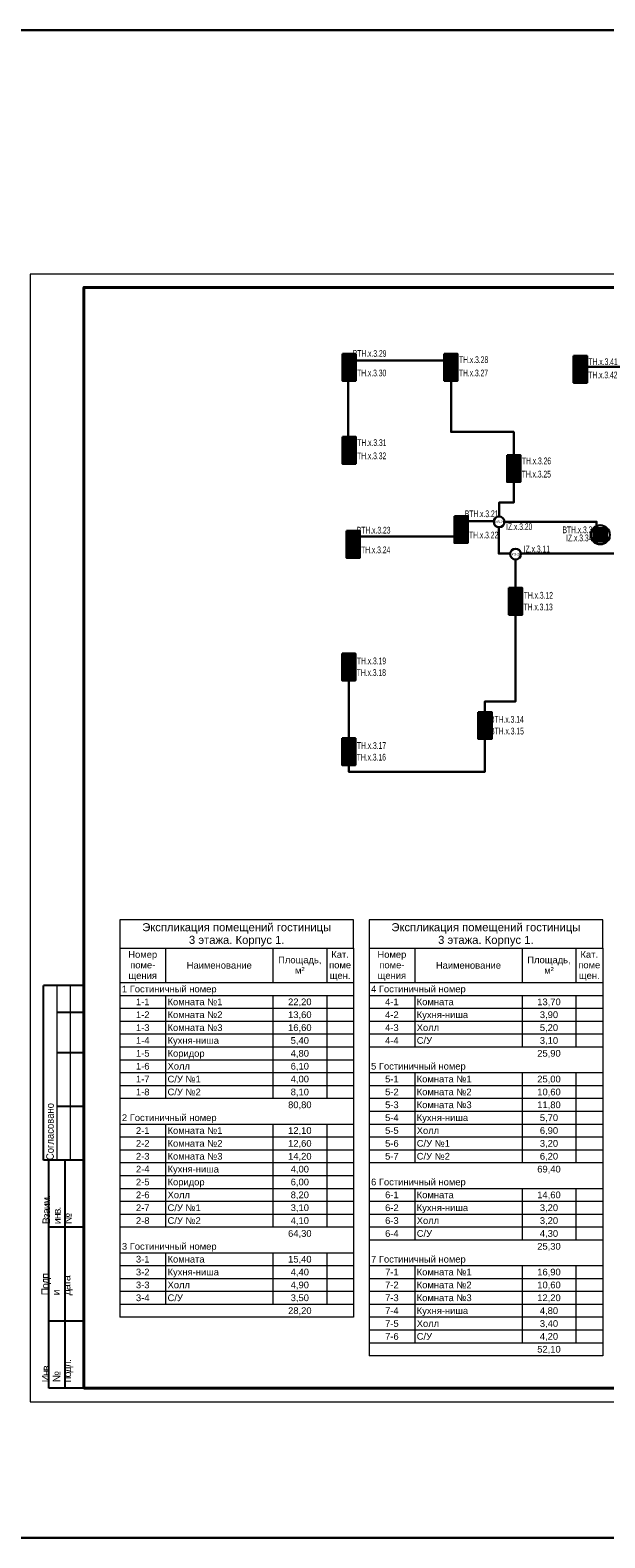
# Model space of a CAD drawing. Header units: millimetres. Extents: x 303602 to 13248484, y -10200551 to -26241.
# Tile 14 of 51: x 510667 to 532067, y -104490 to -48338. Entities that reach past the tile are written whole.
import ezdxf
from ezdxf.enums import TextEntityAlignment as Align

# ---------------------------------------------------------------- set-up
doc = ezdxf.new("R2010")
doc.units = ezdxf.units.MM
doc.set_wipeout_variables(frame=1)
doc.linetypes.add('CONTINOUS', pattern=[0])
for name, color, linetype, lineweight in [('A-010-M_LINE-T', 7, 'Continuous', 18), ('format-line3', 7, 'Continuous', 13), ('RC-Извещатели_пожарные', 1, 'Continuous', 30), ('Z-000-P_SCHED', 7, 'Continuous', 20), ('Рамка', 7, 'Continuous', 18), ('СС-011-ПОЖ-СИГНАЛИЗАЦИЯ', 1, 'Continuous', 30), ('УГО АПС и АПЗ$0$_АПС_Оборудование', 1, 'Continuous', 30), ('УГО АПС и АПЗ$0$СС-011-ПОЖ-СИГНАЛИЗАЦИЯ', 1, 'Continuous', 30)]:
    doc.layers.add(name, color=color, linetype=linetype, lineweight=lineweight)
doc.layers.add('ПС', color=1, linetype='Continuous')
doc.layers.add('формат', color=250, linetype='Continuous')
doc.styles.add('Arial', font='arial.ttf', dxfattribs={"width": 0.9, "height": 700})
doc.styles.add('Arial Narrow_Нум', font='ARIALN.TTF', dxfattribs={"width": 0.7, "height": 250})
doc.styles.add('Arial_4', font='arial.ttf', dxfattribs={"height": 3})
doc.styles.add('Arial_5', font='arial.ttf', dxfattribs={"height": 2.5})
doc.styles.add('CP.Text', font='arial.ttf')

# ---------------------------------------------------------------- blocks, each defined once
blk = doc.blocks.new('*U39')
for p, q in [((-574, 155), (-589, 155)), ((-589, 90), (-589, 155)), ((-574, 145), (-584, 145)), ((-574, 130), (-584, 130)), ((-574, 110), (-584, 110)), ((-587, 90), (-589, 90)), ((-587, 5), (-587, 90)), ((-574, 90), (-587, 90)), ((-581, 5), (-581, 90)), ((-574, 65), (-587, 65)), ((-574, 30), (-587, 30)), ((-574, 5), (-587, 5))]:
    blk.add_line(p, q)
at = {"color": 0, "lineweight": 0}
blk.add_lwpolyline([(-594, 0), (0, 0), (0, 420), (-594, 420)], close=True, dxfattribs=at)
at = {"lineweight": 40}
blk.add_lwpolyline([(-574, 5), (-5, 5), (-5, 415), (-574, 415)], close=True, dxfattribs=at)
at = {"layer": 'format-line3', "linetype": 'ByBlock'}
for p, q in [((-584, 90), (-584, 155)), ((-579, 90), (-579, 155))]:
    blk.add_line(p, q, dxfattribs=at)
at = {"style": 'Arial', "width": 0.9}
blk.add_text('Формат:', height=2.8, dxfattribs=at).set_placement((-53.97, 1.25))
at = {"char_height": 2.8, "width": 0.2, "attachment_point": 4, "rotation": 90, "line_spacing_factor": 0.857143, "style": 'Arial'}
for s, insert in [('{\\W0.45993; }Согласовано', (-586.58, 90)), ('{\\W0.62543;\\T0.75; \\W1;Взаим. инв. №}', (-584, 66.14)), ('{\\W0.5838;\\T0.8; \\W1;Подп. и дата}', (-584, 39.63)), ('{\\W0.5838;\\T0.8; \\W1;Инв. № подл.}', (-583.77, 7.25))]:
    blk.add_mtext(s, dxfattribs=dict(at, insert=insert))
at = {"style": 'Arial', "width": 0.9, "flags": 8}
blk.add_attdef('FORMAT', (-36.87, 1.26), '', height=2.8, dxfattribs=at)
blk = doc.blocks.new('*U97')
at = {"lineweight": 35, "true_color": 0xffffff}
h = blk.add_hatch(color=7, dxfattribs=at)
h.dxf.hatch_style = 1
h.paths.add_polyline_path([(0, 500), (0, 0), (500, 0), (500, 500)])
at = {"color": 1, "linetype": 'ByBlock', "lineweight": -2}
for p, q in [((289, 426), (167, 250)), ((167, 250), (333, 250)), ((333, 250), (219, 86))]:
    blk.add_line(p, q, dxfattribs=at)
at = {"color": 1, "linetype": 'ByBlock', "lineweight": -2, "ltscale": 0.1}
blk.add_lwpolyline([(0, 500), (500, 500), (500, 0), (0, 0)], close=True, dxfattribs=at)
at = {"color": 0, "linetype": 'ByBlock', "lineweight": -2, "style": 'Arial Narrow_Нум', "width": 0.7}
blk.add_attdef('NUM_DEVICE', (-64, -630), '', height=125, dxfattribs=at)
at = {"color": 0, "linetype": 'ByBlock', "lineweight": -2, "style": 'Arial Narrow_Нум', "flags": 1}
for tag, p in [('NAME_DEVICE', (-64, -421)), ('NUM_POM', (-82, -847))]:
    blk.add_attdef(tag, p, '', height=125, dxfattribs=at)
at = {"color": 0, "linetype": 'ByBlock', "lineweight": -2, "style": 'Arial Narrow_Нум'}
blk.add_attdef('INDEX', (-63, -235), '', height=125, dxfattribs=at)
blk = doc.blocks.new('УГО АПС и АПЗ$0$A$C0ED213A1')
blk.add_wipeout([(-200, 0), (0, -200), (200, 0), (0, 200)])
blk.add_circle((0, 0), 200)
at = {"layer": 'УГО АПС и АПЗ$0$СС-011-ПОЖ-СИГНАЛИЗАЦИЯ', "color": 1, "style": 'CP.Text', "width": 0.8}
blk.add_text('ИЗ-2О', height=90, dxfattribs=at).set_placement((-145, -47))
blk = doc.blocks.new('*U96')
at = {"lineweight": 35, "true_color": 0xffffff}
h = blk.add_hatch(color=7, dxfattribs=at)
h.dxf.hatch_style = 1
h.paths.add_polyline_path([(-2.5, 2.5), (-2.5, -2.5), (2.5, -2.5), (2.5, 2.5)])
at = {"color": 1, "linetype": 'ByBlock', "lineweight": -2}
for p, q in [((0.39, 1.76), (-0.83, 0)), ((-0.83, 0), (0.83, 0)), ((0.83, 0), (-0.31, -1.64))]:
    blk.add_line(p, q, dxfattribs=at)
at = {"color": 1, "linetype": 'ByBlock', "lineweight": -2, "ltscale": 0.1}
blk.add_lwpolyline([(-2.5, 2.5), (2.5, 2.5), (2.5, -2.5), (-2.5, -2.5)], close=True, dxfattribs=at)
at = {"layer": 'RC-Извещатели_пожарные'}
blk.add_circle((0, 0), 3.54, dxfattribs=at)
at = {"layer": 'RC-Извещатели_пожарные', "style": 'Arial Narrow_Нум', "width": 0.7}
blk.add_attdef('PSTN', text='', height=2.5, dxfattribs=at).set_placement((5.33, 2.66), align=Align.BOTTOM_CENTER)

msp = doc.modelspace()

# ---------------------------------------------------------------- linework, layer by layer
at = {"layer": 'A-010-M_LINE-T'}
for p, q in [((514009, -81473), (514009, -82531)), ((522709, -81473), (514009, -81473)), ((522709, -82531), (522709, -81473)), ((523287, -81473), (523287, -82531)), ((531987, -81473), (523287, -81473)), ((531987, -82531), (531987, -81473)), ((514009, -82531), (514009, -96277)), ((514009, -82531), (522709, -82531)), ((515709, -82531), (515709, -83819)), ((519709, -82531), (519709, -83819)), ((521709, -82531), (521709, -83819)), ((522709, -82531), (522709, -96277)), ((523287, -82531), (523287, -97715)), ((523287, -82531), (531987, -82531)), ((524987, -82531), (524987, -83819)), ((528987, -82531), (528987, -83819)), ((530987, -82531), (530987, -83819)), ((531987, -82531), (531987, -97715)), ((515709, -83819), (514009, -83819)), ((519709, -83819), (515709, -83819)), ((521709, -83819), (519709, -83819)), ((522709, -83819), (521709, -83819)), ((524987, -83819), (523287, -83819)), ((528987, -83819), (524987, -83819)), ((530987, -83819), (528987, -83819)), ((531987, -83819), (530987, -83819)), ((515709, -84298), (514009, -84298)), ((515709, -84777), (514009, -84777)), ((519709, -84298), (515709, -84298)), ((515709, -84298), (515709, -84777)), ((519709, -84777), (515709, -84777)), ((515709, -84777), (515709, -85256)), ((521709, -84298), (519709, -84298)), ((519709, -84298), (519709, -84777)), ((521709, -84777), (519709, -84777)), ((519709, -84777), (519709, -85256)), ((522709, -84298), (521709, -84298)), ((521709, -84298), (521709, -84777)), ((522709, -84777), (521709, -84777)), ((521709, -84777), (521709, -85256)), ((524987, -84298), (523287, -84298)), ((524987, -84777), (523287, -84777)), ((528987, -84298), (524987, -84298)), ((524987, -84298), (524987, -84777)), ((528987, -84777), (524987, -84777)), ((524987, -84777), (524987, -85256)), ((530987, -84298), (528987, -84298)), ((528987, -84298), (528987, -84777)), ((530987, -84777), (528987, -84777)), ((528987, -84777), (528987, -85256)), ((531987, -84298), (530987, -84298)), ((530987, -84298), (530987, -84777)), ((531987, -84777), (530987, -84777)), ((530987, -84777), (530987, -85256)), ((515709, -85256), (514009, -85256)), ((519709, -85256), (515709, -85256)), ((515709, -85256), (515709, -85735)), ((521709, -85256), (519709, -85256)), ((519709, -85256), (519709, -85735)), ((522709, -85256), (521709, -85256)), ((521709, -85256), (521709, -85735)), ((524987, -85256), (523287, -85256)), ((528987, -85256), (524987, -85256)), ((524987, -85256), (524987, -85735)), ((530987, -85256), (528987, -85256)), ((528987, -85256), (528987, -85735)), ((531987, -85256), (530987, -85256)), ((530987, -85256), (530987, -85735)), ((515709, -85735), (514009, -85735)), ((519709, -85735), (515709, -85735)), ((515709, -85735), (515709, -86215)), ((521709, -85735), (519709, -85735)), ((519709, -85735), (519709, -86215)), ((522709, -85735), (521709, -85735)), ((521709, -85735), (521709, -86215)), ((524987, -85735), (523287, -85735)), ((528987, -85735), (524987, -85735)), ((524987, -85735), (524987, -86215)), ((530987, -85735), (528987, -85735)), ((528987, -85735), (528987, -86215)), ((531987, -85735), (530987, -85735)), ((530987, -85735), (530987, -86215)), ((515709, -86215), (514009, -86215)), ((519709, -86215), (515709, -86215)), ((515709, -86215), (515709, -86694)), ((521709, -86215), (519709, -86215)), ((519709, -86215), (519709, -86694)), ((522709, -86215), (521709, -86215)), ((521709, -86215), (521709, -86694)), ((524987, -86215), (523287, -86215)), ((528987, -86215), (524987, -86215)), ((530987, -86215), (528987, -86215)), ((531987, -86215), (530987, -86215)), ((515709, -86694), (514009, -86694)), ((519709, -86694), (515709, -86694)), ((515709, -86694), (515709, -87173)), ((521709, -86694), (519709, -86694)), ((519709, -86694), (519709, -87173)), ((522709, -86694), (521709, -86694)), ((521709, -86694), (521709, -87173)), ((515709, -87173), (514009, -87173)), ((519709, -87173), (515709, -87173)), ((515709, -87173), (515709, -87652)), ((521709, -87173), (519709, -87173)), ((519709, -87173), (519709, -87652)), ((522709, -87173), (521709, -87173)), ((521709, -87173), (521709, -87652)), ((524987, -87173), (523287, -87173)), ((528987, -87173), (524987, -87173)), ((524987, -87173), (524987, -87652)), ((530987, -87173), (528987, -87173)), ((528987, -87173), (528987, -87652)), ((531987, -87173), (530987, -87173)), ((530987, -87173), (530987, -87652)), ((515709, -87652), (514009, -87652)), ((515709, -88131), (514009, -88131)), ((519709, -87652), (515709, -87652)), ((515709, -87652), (515709, -88131)), ((519709, -88131), (515709, -88131)), ((521709, -87652), (519709, -87652)), ((519709, -87652), (519709, -88131)), ((521709, -88131), (519709, -88131)), ((522709, -87652), (521709, -87652)), ((521709, -87652), (521709, -88131)), ((522709, -88131), (521709, -88131)), ((524987, -87652), (523287, -87652)), ((524987, -88131), (523287, -88131)), ((528987, -87652), (524987, -87652)), ((524987, -87652), (524987, -88131)), ((528987, -88131), (524987, -88131)), ((524987, -88131), (524987, -88611)), ((530987, -87652), (528987, -87652)), ((528987, -87652), (528987, -88131)), ((530987, -88131), (528987, -88131)), ((528987, -88131), (528987, -88611)), ((531987, -87652), (530987, -87652)), ((530987, -87652), (530987, -88131)), ((531987, -88131), (530987, -88131)), ((530987, -88131), (530987, -88611)), ((524987, -88611), (523287, -88611)), ((528987, -88611), (524987, -88611)), ((524987, -88611), (524987, -89090)), ((530987, -88611), (528987, -88611)), ((528987, -88611), (528987, -89090)), ((531987, -88611), (530987, -88611)), ((530987, -88611), (530987, -89090)), ((515709, -89090), (514009, -89090)), ((519709, -89090), (515709, -89090)), ((515709, -89090), (515709, -89569)), ((521709, -89090), (519709, -89090)), ((519709, -89090), (519709, -89569)), ((522709, -89090), (521709, -89090)), ((521709, -89090), (521709, -89569)), ((524987, -89090), (523287, -89090)), ((528987, -89090), (524987, -89090)), ((524987, -89090), (524987, -89569)), ((530987, -89090), (528987, -89090)), ((528987, -89090), (528987, -89569)), ((531987, -89090), (530987, -89090)), ((530987, -89090), (530987, -89569)), ((515709, -89569), (514009, -89569)), ((519709, -89569), (515709, -89569)), ((515709, -89569), (515709, -90048)), ((521709, -89569), (519709, -89569)), ((519709, -89569), (519709, -90048)), ((522709, -89569), (521709, -89569)), ((521709, -89569), (521709, -90048)), ((524987, -89569), (523287, -89569)), ((528987, -89569), (524987, -89569)), ((524987, -89569), (524987, -90048)), ((530987, -89569), (528987, -89569)), ((528987, -89569), (528987, -90048)), ((531987, -89569), (530987, -89569)), ((530987, -89569), (530987, -90048)), ((515709, -90048), (514009, -90048)), ((519709, -90048), (515709, -90048)), ((515709, -90048), (515709, -90527)), ((521709, -90048), (519709, -90048)), ((519709, -90048), (519709, -90527)), ((522709, -90048), (521709, -90048)), ((521709, -90048), (521709, -90527)), ((524987, -90048), (523287, -90048)), ((528987, -90048), (524987, -90048)), ((524987, -90048), (524987, -90527)), ((530987, -90048), (528987, -90048)), ((528987, -90048), (528987, -90527)), ((531987, -90048), (530987, -90048)), ((530987, -90048), (530987, -90527)), ((515709, -90527), (514009, -90527)), ((519709, -90527), (515709, -90527)), ((515709, -90527), (515709, -91006)), ((521709, -90527), (519709, -90527)), ((519709, -90527), (519709, -91006)), ((522709, -90527), (521709, -90527)), ((521709, -90527), (521709, -91006)), ((524987, -90527), (523287, -90527)), ((528987, -90527), (524987, -90527)), ((530987, -90527), (528987, -90527)), ((531987, -90527), (530987, -90527)), ((515709, -91006), (514009, -91006)), ((515709, -91486), (514009, -91486)), ((519709, -91006), (515709, -91006)), ((515709, -91006), (515709, -91486)), ((519709, -91486), (515709, -91486)), ((515709, -91486), (515709, -91965)), ((521709, -91006), (519709, -91006)), ((519709, -91006), (519709, -91486)), ((521709, -91486), (519709, -91486)), ((519709, -91486), (519709, -91965)), ((522709, -91006), (521709, -91006)), ((521709, -91006), (521709, -91486)), ((522709, -91486), (521709, -91486)), ((521709, -91486), (521709, -91965)), ((524987, -91486), (523287, -91486)), ((528987, -91486), (524987, -91486)), ((524987, -91486), (524987, -91965)), ((530987, -91486), (528987, -91486)), ((528987, -91486), (528987, -91965)), ((531987, -91486), (530987, -91486)), ((530987, -91486), (530987, -91965)), ((515709, -91965), (514009, -91965)), ((519709, -91965), (515709, -91965)), ((515709, -91965), (515709, -92444)), ((521709, -91965), (519709, -91965)), ((519709, -91965), (519709, -92444)), ((522709, -91965), (521709, -91965)), ((521709, -91965), (521709, -92444)), ((524987, -91965), (523287, -91965)), ((528987, -91965), (524987, -91965)), ((524987, -91965), (524987, -92444)), ((530987, -91965), (528987, -91965)), ((528987, -91965), (528987, -92444)), ((531987, -91965), (530987, -91965)), ((530987, -91965), (530987, -92444)), ((515709, -92444), (514009, -92444)), ((519709, -92444), (515709, -92444)), ((515709, -92444), (515709, -92923)), ((521709, -92444), (519709, -92444)), ((519709, -92444), (519709, -92923)), ((522709, -92444), (521709, -92444)), ((521709, -92444), (521709, -92923)), ((524987, -92444), (523287, -92444)), ((528987, -92444), (524987, -92444)), ((524987, -92444), (524987, -92923)), ((530987, -92444), (528987, -92444)), ((528987, -92444), (528987, -92923)), ((531987, -92444), (530987, -92444)), ((530987, -92444), (530987, -92923)), ((515709, -92923), (514009, -92923)), ((519709, -92923), (515709, -92923)), ((521709, -92923), (519709, -92923)), ((522709, -92923), (521709, -92923)), ((524987, -92923), (523287, -92923)), ((528987, -92923), (524987, -92923)), ((524987, -92923), (524987, -93402)), ((530987, -92923), (528987, -92923)), ((528987, -92923), (528987, -93402)), ((531987, -92923), (530987, -92923)), ((530987, -92923), (530987, -93402)), ((524987, -93402), (523287, -93402)), ((528987, -93402), (524987, -93402)), ((530987, -93402), (528987, -93402)), ((531987, -93402), (530987, -93402)), ((515709, -93882), (514009, -93882)), ((519709, -93882), (515709, -93882)), ((515709, -93882), (515709, -94361)), ((521709, -93882), (519709, -93882)), ((519709, -93882), (519709, -94361)), ((522709, -93882), (521709, -93882)), ((521709, -93882), (521709, -94361)), ((515709, -94361), (514009, -94361)), ((515709, -94840), (514009, -94840)), ((519709, -94361), (515709, -94361)), ((515709, -94361), (515709, -94840)), ((519709, -94840), (515709, -94840)), ((515709, -94840), (515709, -95319)), ((521709, -94361), (519709, -94361)), ((519709, -94361), (519709, -94840)), ((521709, -94840), (519709, -94840)), ((519709, -94840), (519709, -95319)), ((522709, -94361), (521709, -94361)), ((521709, -94361), (521709, -94840)), ((522709, -94840), (521709, -94840)), ((521709, -94840), (521709, -95319)), ((524987, -94361), (523287, -94361)), ((524987, -94840), (523287, -94840)), ((528987, -94361), (524987, -94361)), ((524987, -94361), (524987, -94840)), ((528987, -94840), (524987, -94840)), ((524987, -94840), (524987, -95319)), ((530987, -94361), (528987, -94361)), ((528987, -94361), (528987, -94840)), ((530987, -94840), (528987, -94840)), ((528987, -94840), (528987, -95319)), ((531987, -94361), (530987, -94361)), ((530987, -94361), (530987, -94840)), ((531987, -94840), (530987, -94840)), ((530987, -94840), (530987, -95319)), ((515709, -95319), (514009, -95319)), ((519709, -95319), (515709, -95319)), ((515709, -95319), (515709, -95798)), ((521709, -95319), (519709, -95319)), ((519709, -95319), (519709, -95798)), ((522709, -95319), (521709, -95319)), ((521709, -95319), (521709, -95798)), ((524987, -95319), (523287, -95319)), ((528987, -95319), (524987, -95319)), ((524987, -95319), (524987, -95798)), ((530987, -95319), (528987, -95319)), ((528987, -95319), (528987, -95798)), ((531987, -95319), (530987, -95319)), ((530987, -95319), (530987, -95798)), ((515709, -95798), (514009, -95798)), ((519709, -95798), (515709, -95798)), ((521709, -95798), (519709, -95798)), ((522709, -95798), (521709, -95798)), ((524987, -95798), (523287, -95798)), ((528987, -95798), (524987, -95798)), ((524987, -95798), (524987, -96277)), ((530987, -95798), (528987, -95798)), ((528987, -95798), (528987, -96277)), ((531987, -95798), (530987, -95798)), ((530987, -95798), (530987, -96277)), ((522709, -96277), (514009, -96277)), ((524987, -96277), (523287, -96277)), ((528987, -96277), (524987, -96277)), ((524987, -96277), (524987, -96757)), ((530987, -96277), (528987, -96277)), ((528987, -96277), (528987, -96757)), ((531987, -96277), (530987, -96277)), ((530987, -96277), (530987, -96757)), ((524987, -96757), (523287, -96757)), ((528987, -96757), (524987, -96757)), ((524987, -96757), (524987, -97236)), ((530987, -96757), (528987, -96757)), ((528987, -96757), (528987, -97236)), ((531987, -96757), (530987, -96757)), ((530987, -96757), (530987, -97236)), ((524987, -97236), (523287, -97236)), ((528987, -97236), (524987, -97236)), ((530987, -97236), (528987, -97236)), ((531987, -97236), (530987, -97236)), ((531987, -97715), (523287, -97715))]:
    msp.add_line(p, q, dxfattribs=at)
at = {"layer": 'RC-Извещатели_пожарные', "lineweight": 30}
msp.add_lwpolyline([(537033, -67830), (528118, -67830), (528118, -66645), (531758, -66645), (531758, -67259), (532280, -67259)], dxfattribs=at)
at = {"layer": 'Рамка'}
msp.add_lwpolyline([(512667, -98921), (569567, -98921), (569567, -57921), (512667, -57921)], close=True, dxfattribs=at)
at = {"layer": 'СС-011-ПОЖ-СИГНАЛИЗАЦИЯ', "lineweight": 30}
msp.add_line((526301, -60646), (522706, -60646), dxfattribs=at)
for points in [[(528129, -66451), (528129, -65931), (528675, -65931), (528675, -63304), (526344, -63304), (526344, -60646), (522511, -60646), (522511, -63484)], [(533233, -66452), (533233, -65161), (533547, -65161), (533547, -60881), (531403, -60881)], [(527930, -66627), (526739, -66627), (526739, -67201), (522772, -67201)], [(528743, -67967), (528743, -69111), (528743, -73340), (527603, -73340), (527603, -75956), (522531, -75956), (522531, -72152)]]:
    msp.add_lwpolyline(points, dxfattribs=at)

# ---------------------------------------------------------------- block references
at = {"layer": 'RC-Извещатели_пожарные', "xscale": 100, "yscale": 100, "zscale": 100}
msp.add_blockref('*U96', (531897, -67133), dxfattribs=at)
at = {"layer": 'ПС', "color": 7, "linetype": 'CONTINOUS', "lineweight": 30, "ltscale": 100}
ref = msp.add_blockref('*U97', (522294, -60896), dxfattribs=dict(at, xscale=1.000736, yscale=1.000736, zscale=1.000736))
ref.add_attrib('NUM_DEVICE', 'BTH.x.3.29', dxfattribs={"layer": '0', "color": 0, "linetype": 'ByBlock', "lineweight": -2, "ltscale": 100, "height": 250.2, "style": 'Arial Narrow_Нум', "width": 0.7}).set_placement((523308, -60504), align=Align.CENTER)
ref = msp.add_blockref('*U97', (526084, -60896), dxfattribs=dict(at, xscale=1.000736, yscale=1.000736, zscale=1.000736))
ref.add_attrib('NUM_DEVICE', 'BTH.x.3.28', dxfattribs={"layer": '0', "color": 0, "linetype": 'ByBlock', "lineweight": -2, "ltscale": 100, "height": 250.2, "style": 'Arial Narrow_Нум', "width": 0.7}).set_placement((527098, -60736), align=Align.CENTER)
ref = msp.add_blockref('*U97', (530903, -60971), dxfattribs=dict(at, xscale=1.000736, yscale=1.000736, zscale=1.000736))
ref.add_attrib('NUM_DEVICE', 'BTH.x.3.41', dxfattribs={"layer": '0', "color": 0, "linetype": 'ByBlock', "lineweight": -2, "ltscale": 100, "height": 250.2, "style": 'Arial Narrow_Нум', "width": 0.7}).set_placement((531918, -60811), align=Align.CENTER)
ref = msp.add_blockref('*U97', (522294, -61396), dxfattribs=dict(at, xscale=1.000736, yscale=1.000736, zscale=1.000736))
ref.add_attrib('NUM_DEVICE', 'BTH.x.3.30', dxfattribs={"layer": '0', "color": 0, "linetype": 'ByBlock', "lineweight": -2, "ltscale": 100, "height": 250.2, "style": 'Arial Narrow_Нум', "width": 0.7}).set_placement((523301, -61230), align=Align.CENTER)
ref = msp.add_blockref('*U97', (526084, -61396), dxfattribs=dict(at, xscale=1.000736, yscale=1.000736, zscale=1.000736))
ref.add_attrib('NUM_DEVICE', 'BTH.x.3.27', dxfattribs={"layer": '0', "color": 0, "linetype": 'ByBlock', "lineweight": -2, "ltscale": 100, "height": 250.2, "style": 'Arial Narrow_Нум', "width": 0.7}).set_placement((527092, -61230), align=Align.CENTER)
ref = msp.add_blockref('*U97', (530903, -61471), dxfattribs=dict(at, xscale=1.000736, yscale=1.000736, zscale=1.000736))
ref.add_attrib('NUM_DEVICE', 'BTH.x.3.42', dxfattribs={"layer": '0', "color": 0, "linetype": 'ByBlock', "lineweight": -2, "ltscale": 100, "height": 250.2, "style": 'Arial Narrow_Нум', "width": 0.7}).set_placement((531911, -61305), align=Align.CENTER)
ref = msp.add_blockref('*U97', (522294, -63984), dxfattribs=dict(at, xscale=1.000736, yscale=1.000736, zscale=1.000736))
ref.add_attrib('NUM_DEVICE', 'BTH.x.3.31', dxfattribs={"layer": '0', "color": 0, "linetype": 'ByBlock', "lineweight": -2, "ltscale": 100, "height": 250.2, "style": 'Arial Narrow_Нум', "width": 0.7}).set_placement((523308, -63824), align=Align.CENTER)
ref = msp.add_blockref('*U97', (522294, -64484), dxfattribs=dict(at, xscale=1.000736, yscale=1.000736, zscale=1.000736))
ref.add_attrib('NUM_DEVICE', 'BTH.x.3.32', dxfattribs={"layer": '0', "color": 0, "linetype": 'ByBlock', "lineweight": -2, "ltscale": 100, "height": 250.2, "style": 'Arial Narrow_Нум', "width": 0.7}).set_placement((523301, -64318), align=Align.CENTER)
ref = msp.add_blockref('*U97', (528425, -64666), dxfattribs=dict(at, xscale=1.000736, yscale=1.000736, zscale=1.000736))
ref.add_attrib('NUM_DEVICE', 'BTH.x.3.26', dxfattribs={"layer": '0', "color": 0, "linetype": 'ByBlock', "lineweight": -2, "ltscale": 100, "height": 250.2, "style": 'Arial Narrow_Нум', "width": 0.7}).set_placement((529440, -64505), align=Align.CENTER)
ref = msp.add_blockref('*U97', (528425, -65166), dxfattribs=dict(at, xscale=1.000736, yscale=1.000736, zscale=1.000736))
ref.add_attrib('NUM_DEVICE', 'BTH.x.3.25', dxfattribs={"layer": '0', "color": 0, "linetype": 'ByBlock', "lineweight": -2, "ltscale": 100, "height": 250.2, "style": 'Arial Narrow_Нум', "width": 0.7}).set_placement((529433, -64999), align=Align.CENTER)
ref = msp.add_blockref('*U97', (526463, -66934), dxfattribs=dict(at, xscale=1.000736, yscale=1.000736, zscale=1.000736))
ref.add_attrib('NUM_DEVICE', 'BTH.x.3.21', dxfattribs={"layer": '0', "color": 0, "linetype": 'ByBlock', "lineweight": -2, "ltscale": 100, "height": 250.2, "style": 'Arial Narrow_Нум', "width": 0.7}).set_placement((527478, -66476), align=Align.CENTER)
ref = msp.add_blockref('*U97', (522444, -67485), dxfattribs=dict(at, xscale=1.000736, yscale=1.000736, zscale=1.000736))
ref.add_attrib('NUM_DEVICE', 'BTH.x.3.23', dxfattribs={"layer": '0', "color": 0, "linetype": 'ByBlock', "lineweight": -2, "ltscale": 100, "height": 250.2, "style": 'Arial Narrow_Нум', "width": 0.7}).set_placement((523458, -67086), align=Align.CENTER)
ref = msp.add_blockref('*U97', (526463, -67434), dxfattribs=dict(at, xscale=1.000736, yscale=1.000736, zscale=1.000736))
ref.add_attrib('NUM_DEVICE', 'BTH.x.3.22', dxfattribs={"layer": '0', "color": 0, "linetype": 'ByBlock', "lineweight": -2, "ltscale": 100, "height": 250.2, "style": 'Arial Narrow_Нум', "width": 0.7}).set_placement((527471, -67267), align=Align.CENTER)
ref = msp.add_blockref('*U97', (522444, -67985), dxfattribs=dict(at, xscale=1.000736, yscale=1.000736, zscale=1.000736))
ref.add_attrib('NUM_DEVICE', 'BTH.x.3.24', dxfattribs={"layer": '0', "color": 0, "linetype": 'ByBlock', "lineweight": -2, "ltscale": 100, "height": 250.2, "style": 'Arial Narrow_Нум', "width": 0.7}).set_placement((523451, -67819), align=Align.CENTER)
ref = msp.add_blockref('*U97', (528493, -69611), dxfattribs=dict(at, xscale=1.000736, yscale=1.000736, zscale=1.000736))
ref.add_attrib('NUM_DEVICE', 'BTH.x.3.12', dxfattribs={"layer": '0', "color": 0, "linetype": 'ByBlock', "lineweight": -2, "ltscale": 100, "height": 250.2, "style": 'Arial Narrow_Нум', "width": 0.7}).set_placement((529508, -69510), align=Align.CENTER)
ref = msp.add_blockref('*U97', (528493, -70111), dxfattribs=dict(at, xscale=1.000736, yscale=1.000736, zscale=1.000736))
ref.add_attrib('NUM_DEVICE', 'BTH.x.3.13', dxfattribs={"layer": '0', "color": 0, "linetype": 'ByBlock', "lineweight": -2, "ltscale": 100, "height": 250.2, "style": 'Arial Narrow_Нум', "width": 0.7}).set_placement((529501, -69945), align=Align.CENTER)
ref = msp.add_blockref('*U97', (522281, -72055), dxfattribs=dict(at, xscale=1.000736, yscale=1.000736, zscale=1.000736))
ref.add_attrib('NUM_DEVICE', 'BTH.x.3.19', dxfattribs={"layer": '0', "color": 0, "linetype": 'ByBlock', "lineweight": -2, "ltscale": 100, "height": 250.2, "style": 'Arial Narrow_Нум', "width": 0.7}).set_placement((523296, -71954), align=Align.CENTER)
ref = msp.add_blockref('*U97', (522281, -72555), dxfattribs=dict(at, xscale=1.000736, yscale=1.000736, zscale=1.000736))
ref.add_attrib('NUM_DEVICE', 'BTH.x.3.18', dxfattribs={"layer": '0', "color": 0, "linetype": 'ByBlock', "lineweight": -2, "ltscale": 100, "height": 250.2, "style": 'Arial Narrow_Нум', "width": 0.7}).set_placement((523289, -72389), align=Align.CENTER)
ref = msp.add_blockref('*U97', (527353, -74234), dxfattribs=dict(at, xscale=1.000736, yscale=1.000736, zscale=1.000736))
ref.add_attrib('NUM_DEVICE', 'BTH.x.3.14', dxfattribs={"layer": '0', "color": 0, "linetype": 'ByBlock', "lineweight": -2, "ltscale": 100, "height": 250.2, "style": 'Arial Narrow_Нум', "width": 0.7}).set_placement((528419, -74133), align=Align.CENTER)
ref = msp.add_blockref('*U97', (527353, -74734), dxfattribs=dict(at, xscale=1.000736, yscale=1.000736, zscale=1.000736))
ref.add_attrib('NUM_DEVICE', 'BTH.x.3.15', dxfattribs={"layer": '0', "color": 0, "linetype": 'ByBlock', "lineweight": -2, "ltscale": 100, "height": 250.2, "style": 'Arial Narrow_Нум', "width": 0.7}).set_placement((528424, -74568), align=Align.CENTER)
ref = msp.add_blockref('*U97', (522281, -75208), dxfattribs=dict(at, xscale=1.000736, yscale=1.000736, zscale=1.000736))
ref.add_attrib('NUM_DEVICE', 'BTH.x.3.17', dxfattribs={"layer": '0', "color": 0, "linetype": 'ByBlock', "lineweight": -2, "ltscale": 100, "height": 250.2, "style": 'Arial Narrow_Нум', "width": 0.7}).set_placement((523296, -75106), align=Align.CENTER)
ref = msp.add_blockref('*U97', (522281, -75708), dxfattribs=dict(at, xscale=1.000736, yscale=1.000736, zscale=1.000736))
ref.add_attrib('NUM_DEVICE', 'BTH.x.3.16', dxfattribs={"layer": '0', "color": 0, "linetype": 'ByBlock', "lineweight": -2, "ltscale": 100, "height": 250.2, "style": 'Arial Narrow_Нум', "width": 0.7}).set_placement((523289, -75541), align=Align.CENTER)
at = {"layer": 'формат', "xscale": 100, "yscale": 100, "zscale": 100}
msp.add_blockref('*U39', (570067, -99421), dxfattribs=at).add_auto_attribs({'FORMAT': 'А2'})

# ---------------------------------------------------------------- texts
at = {"lineweight": 30, "style": 'Arial Narrow_Нум', "width": 0.7}
for s, p in [('ВТН.x.3.33', (530491, -67073)), ('IZ.x.3.34', (530628, -67373))]:
    msp.add_text(s, height=250, dxfattribs=at).set_placement(p)
at = {"layer": 'Z-000-P_SCHED', "line_spacing_factor": 0.941778}
for s, insert, char_height, width, attachment_point, style in [('Экспликация помещений гостиницы\\P3 этажа. Корпус 1.', (518359, -81598), 300, 8406.71, 2, 'Arial_4'), ('Экспликация помещений гостиницы\\P3 этажа. Корпус 1.', (527637, -81598), 300, 8406.71, 2, 'Arial_4'), ('Номер\\Pпоме-\\Pщения', (514859, -82637), 250, 1285.52, 2, 'Arial_5'), ('Наименование', (517709, -83041), 250, 2895.47, 2, 'Arial_5'), ('Площадь,\\Pм\\fArial|b0|i0|c238|p34|;²', (520709, -82839), 250, 1925.21, 2, 'Arial_5'), ('Кат.\\Pпоме\\Pщен.', (522209, -82637), 250, 979.44, 2, 'Arial_5'), ('Номер\\Pпоме-\\Pщения', (524137, -82637), 250, 1285.52, 2, 'Arial_5'), ('Наименование', (526987, -83041), 250, 2895.47, 2, 'Arial_5'), ('Площадь,\\Pм\\fArial|b0|i0|c238|p34|;²', (529987, -82839), 250, 1925.21, 2, 'Arial_5'), ('Кат.\\Pпоме\\Pщен.', (531487, -82637), 250, 979.44, 2, 'Arial_5'), ('1 Гостиничный номер', (514084, -83924), 250, 4211.6, 1, 'Arial_5'), ('4 Гостиничный номер', (523362, -83924), 250, 4211.6, 1, 'Arial_5'), ('1-1', (514859, -84403), 250, 602.97, 2, 'Arial_5'), ('Комната №1', (515784, -84403), 250, 2442.48, 1, 'Arial_5'), ('22,20', (520709, -84403), 250, 1046.78, 2, 'Arial_5'), ('4-1', (524137, -84403), 250, 602.97, 2, 'Arial_5'), ('Комната', (525062, -84403), 250, 1646.69, 1, 'Arial_5'), ('13,70', (529987, -84403), 250, 1046.78, 2, 'Arial_5'), ('1-2', (514859, -84882), 250, 602.97, 2, 'Arial_5'), ('Комната №2', (515784, -84882), 250, 2442.48, 1, 'Arial_5'), ('13,60', (520709, -84882), 250, 1046.78, 2, 'Arial_5'), ('4-2', (524137, -84882), 250, 602.97, 2, 'Arial_5'), ('Кухня-ниша', (525062, -84882), 250, 2271.08, 1, 'Arial_5'), ('3,90', (529987, -84882), 250, 814.16, 2, 'Arial_5'), ('1-3', (514859, -85362), 250, 602.97, 2, 'Arial_5'), ('1-4', (514859, -85841), 250, 602.97, 2, 'Arial_5'), ('Комната №3', (515784, -85362), 250, 2442.48, 1, 'Arial_5'), ('Кухня-ниша', (515784, -85841), 250, 2271.08, 1, 'Arial_5'), ('16,60', (520709, -85362), 250, 1046.78, 2, 'Arial_5'), ('5,40', (520709, -85841), 250, 814.16, 2, 'Arial_5'), ('4-3', (524137, -85362), 250, 602.97, 2, 'Arial_5'), ('4-4', (524137, -85841), 250, 602.97, 2, 'Arial_5'), ('Холл', (525062, -85362), 250, 994.74, 1, 'Arial_5'), ('С/У', (525062, -85841), 250, 679.49, 1, 'Arial_5'), ('5,20', (529987, -85362), 250, 814.16, 2, 'Arial_5'), ('3,10', (529987, -85841), 250, 814.16, 2, 'Arial_5'), ('1-5', (514859, -86320), 250, 602.97, 2, 'Arial_5'), ('Коридор', (515784, -86320), 250, 1646.69, 1, 'Arial_5'), ('4,80', (520709, -86320), 250, 814.16, 2, 'Arial_5'), ('25,90', (529987, -86320), 250, 1046.78, 2, 'Arial_5'), ('1-6', (514859, -86799), 250, 602.97, 2, 'Arial_5'), ('Холл', (515784, -86799), 250, 994.74, 1, 'Arial_5'), ('6,10', (520709, -86799), 250, 814.16, 2, 'Arial_5'), ('5 Гостиничный номер', (523362, -86799), 250, 4211.6, 1, 'Arial_5'), ('1-7', (514859, -87278), 250, 602.97, 2, 'Arial_5'), ('С/У №1', (515784, -87278), 250, 1475.28, 1, 'Arial_5'), ('4,00', (520709, -87278), 250, 814.16, 2, 'Arial_5'), ('5-1', (524137, -87278), 250, 602.97, 2, 'Arial_5'), ('Комната №1', (525062, -87278), 250, 2442.48, 1, 'Arial_5'), ('25,00', (529987, -87278), 250, 1046.78, 2, 'Arial_5'), ('1-8', (514859, -87758), 250, 602.97, 2, 'Arial_5'), ('С/У №2', (515784, -87758), 250, 1475.28, 1, 'Arial_5'), ('8,10', (520709, -87758), 250, 814.16, 2, 'Arial_5'), ('5-2', (524137, -87758), 250, 602.97, 2, 'Arial_5'), ('Комната №2', (525062, -87758), 250, 2442.48, 1, 'Arial_5'), ('10,60', (529987, -87758), 250, 1046.78, 2, 'Arial_5'), ('2 Гостиничный номер', (514084, -88716), 250, 4211.6, 1, 'Arial_5'), ('80,80', (520709, -88237), 250, 1046.78, 2, 'Arial_5'), ('5-3', (524137, -88237), 250, 602.97, 2, 'Arial_5'), ('5-4', (524137, -88716), 250, 602.97, 2, 'Arial_5'), ('Комната №3', (525062, -88237), 250, 2442.48, 1, 'Arial_5'), ('Кухня-ниша', (525062, -88716), 250, 2271.08, 1, 'Arial_5'), ('11,80', (529987, -88237), 250, 1046.78, 2, 'Arial_5'), ('5,70', (529987, -88716), 250, 814.16, 2, 'Arial_5'), ('2-1', (514859, -89195), 250, 602.97, 2, 'Arial_5'), ('Комната №1', (515784, -89195), 250, 2442.48, 1, 'Arial_5'), ('12,10', (520709, -89195), 250, 1046.78, 2, 'Arial_5'), ('5-5', (524137, -89195), 250, 602.97, 2, 'Arial_5'), ('Холл', (525062, -89195), 250, 994.74, 1, 'Arial_5'), ('6,90', (529987, -89195), 250, 814.16, 2, 'Arial_5'), ('2-2', (514859, -89674), 250, 602.97, 2, 'Arial_5'), ('Комната №2', (515784, -89674), 250, 2442.48, 1, 'Arial_5'), ('12,60', (520709, -89674), 250, 1046.78, 2, 'Arial_5'), ('5-6', (524137, -89674), 250, 602.97, 2, 'Arial_5'), ('С/У №1', (525062, -89674), 250, 1475.28, 1, 'Arial_5'), ('3,20', (529987, -89674), 250, 814.16, 2, 'Arial_5'), ('2-3', (514859, -90153), 250, 602.97, 2, 'Arial_5'), ('Комната №3', (515784, -90153), 250, 2442.48, 1, 'Arial_5'), ('14,20', (520709, -90153), 250, 1046.78, 2, 'Arial_5'), ('5-7', (524137, -90153), 250, 602.97, 2, 'Arial_5'), ('С/У №2', (525062, -90153), 250, 1475.28, 1, 'Arial_5'), ('6,20', (529987, -90153), 250, 814.16, 2, 'Arial_5'), ('2-4', (514859, -90633), 250, 602.97, 2, 'Arial_5'), ('Кухня-ниша', (515784, -90633), 250, 2271.08, 1, 'Arial_5'), ('4,00', (520709, -90633), 250, 814.16, 2, 'Arial_5'), ('69,40', (529987, -90633), 250, 1046.78, 2, 'Arial_5'), ('2-5', (514859, -91112), 250, 602.97, 2, 'Arial_5'), ('Коридор', (515784, -91112), 250, 1646.69, 1, 'Arial_5'), ('6,00', (520709, -91112), 250, 814.16, 2, 'Arial_5'), ('6 Гостиничный номер', (523362, -91112), 250, 4211.6, 1, 'Arial_5'), ('2-6', (514859, -91591), 250, 602.97, 2, 'Arial_5'), ('2-7', (514859, -92070), 250, 602.97, 2, 'Arial_5'), ('Холл', (515784, -91591), 250, 994.74, 1, 'Arial_5'), ('С/У №1', (515784, -92070), 250, 1475.28, 1, 'Arial_5'), ('3,10', (520709, -92070), 250, 814.16, 2, 'Arial_5'), ('8,20', (520709, -91591), 250, 814.16, 2, 'Arial_5'), ('6-1', (524137, -91591), 250, 602.97, 2, 'Arial_5'), ('6-2', (524137, -92070), 250, 602.97, 2, 'Arial_5'), ('Комната', (525062, -91591), 250, 1646.69, 1, 'Arial_5'), ('Кухня-ниша', (525062, -92070), 250, 2271.08, 1, 'Arial_5'), ('14,60', (529987, -91591), 250, 1046.78, 2, 'Arial_5'), ('3,20', (529987, -92070), 250, 814.16, 2, 'Arial_5'), ('2-8', (514859, -92549), 250, 602.97, 2, 'Arial_5'), ('С/У №2', (515784, -92549), 250, 1475.28, 1, 'Arial_5'), ('4,10', (520709, -92549), 250, 814.16, 2, 'Arial_5'), ('6-3', (524137, -92549), 250, 602.97, 2, 'Arial_5'), ('Холл', (525062, -92549), 250, 994.74, 1, 'Arial_5'), ('3,20', (529987, -92549), 250, 814.16, 2, 'Arial_5'), ('64,30', (520709, -93029), 250, 1046.78, 2, 'Arial_5'), ('6-4', (524137, -93029), 250, 602.97, 2, 'Arial_5'), ('С/У', (525062, -93029), 250, 679.49, 1, 'Arial_5'), ('4,30', (529987, -93029), 250, 814.16, 2, 'Arial_5'), ('3 Гостиничный номер', (514084, -93508), 250, 4211.6, 1, 'Arial_5'), ('25,30', (529987, -93508), 250, 1046.78, 2, 'Arial_5'), ('3-1', (514859, -93987), 250, 602.97, 2, 'Arial_5'), ('Комната', (515784, -93987), 250, 1646.69, 1, 'Arial_5'), ('15,40', (520709, -93987), 250, 1046.78, 2, 'Arial_5'), ('7 Гостиничный номер', (523362, -93987), 250, 4211.6, 1, 'Arial_5'), ('3-2', (514859, -94466), 250, 602.97, 2, 'Arial_5'), ('Кухня-ниша', (515784, -94466), 250, 2271.08, 1, 'Arial_5'), ('4,40', (520709, -94466), 250, 814.16, 2, 'Arial_5'), ('7-1', (524137, -94466), 250, 602.97, 2, 'Arial_5'), ('Комната №1', (525062, -94466), 250, 2442.48, 1, 'Arial_5'), ('16,90', (529987, -94466), 250, 1046.78, 2, 'Arial_5'), ('3-3', (514859, -94945), 250, 602.97, 2, 'Arial_5'), ('3-4', (514859, -95424), 250, 602.97, 2, 'Arial_5'), ('Холл', (515784, -94945), 250, 994.74, 1, 'Arial_5'), ('С/У', (515784, -95424), 250, 679.49, 1, 'Arial_5'), ('4,90', (520709, -94945), 250, 814.16, 2, 'Arial_5'), ('3,50', (520709, -95424), 250, 814.16, 2, 'Arial_5'), ('7-2', (524137, -94945), 250, 602.97, 2, 'Arial_5'), ('7-3', (524137, -95424), 250, 602.97, 2, 'Arial_5'), ('Комната №2', (525062, -94945), 250, 2442.48, 1, 'Arial_5'), ('Комната №3', (525062, -95424), 250, 2442.48, 1, 'Arial_5'), ('10,60', (529987, -94945), 250, 1046.78, 2, 'Arial_5'), ('12,20', (529987, -95424), 250, 1046.78, 2, 'Arial_5'), ('28,20', (520709, -95904), 250, 1046.78, 2, 'Arial_5'), ('7-4', (524137, -95904), 250, 602.97, 2, 'Arial_5'), ('Кухня-ниша', (525062, -95904), 250, 2271.08, 1, 'Arial_5'), ('4,80', (529987, -95904), 250, 814.16, 2, 'Arial_5'), ('7-5', (524137, -96383), 250, 602.97, 2, 'Arial_5'), ('Холл', (525062, -96383), 250, 994.74, 1, 'Arial_5'), ('3,40', (529987, -96383), 250, 814.16, 2, 'Arial_5'), ('7-6', (524137, -96862), 250, 602.97, 2, 'Arial_5'), ('С/У', (525062, -96862), 250, 679.49, 1, 'Arial_5'), ('4,20', (529987, -96862), 250, 814.16, 2, 'Arial_5'), ('52,10', (529987, -97341), 250, 1046.78, 2, 'Arial_5')]:
    msp.add_mtext(s, dxfattribs=dict(at, insert=insert, char_height=char_height, width=width, attachment_point=attachment_point, style=style))

# ---------------------------------------------------------------- next in the draw order: block references
at = {"layer": 'УГО АПС и АПЗ$0$_АПС_Оборудование'}
for p in [(528130, -66652), (528743, -67852)]:
    msp.add_blockref('УГО АПС и АПЗ$0$A$C0ED213A1', p, dxfattribs=at)

# ---------------------------------------------------------------- next in the draw order: linework, layer by layer
at = {"layer": 'RC-Извещатели_пожарные', "lineweight": 30}
msp.add_lwpolyline([(329285, -48338), (1052378, -48338), (1052378, -104490), (329285, -104490)], close=True, dxfattribs=at)

# ---------------------------------------------------------------- next in the draw order: texts
at = {"lineweight": 30, "style": 'Arial Narrow_Нум', "width": 0.7}
for s, p in [('IZ.x.3.20', (528392, -66956)), ('IZ.x.3.11', (529049, -67784))]:
    msp.add_text(s, height=250, dxfattribs=at).set_placement(p)

doc.saveas('drawing.dxf')
